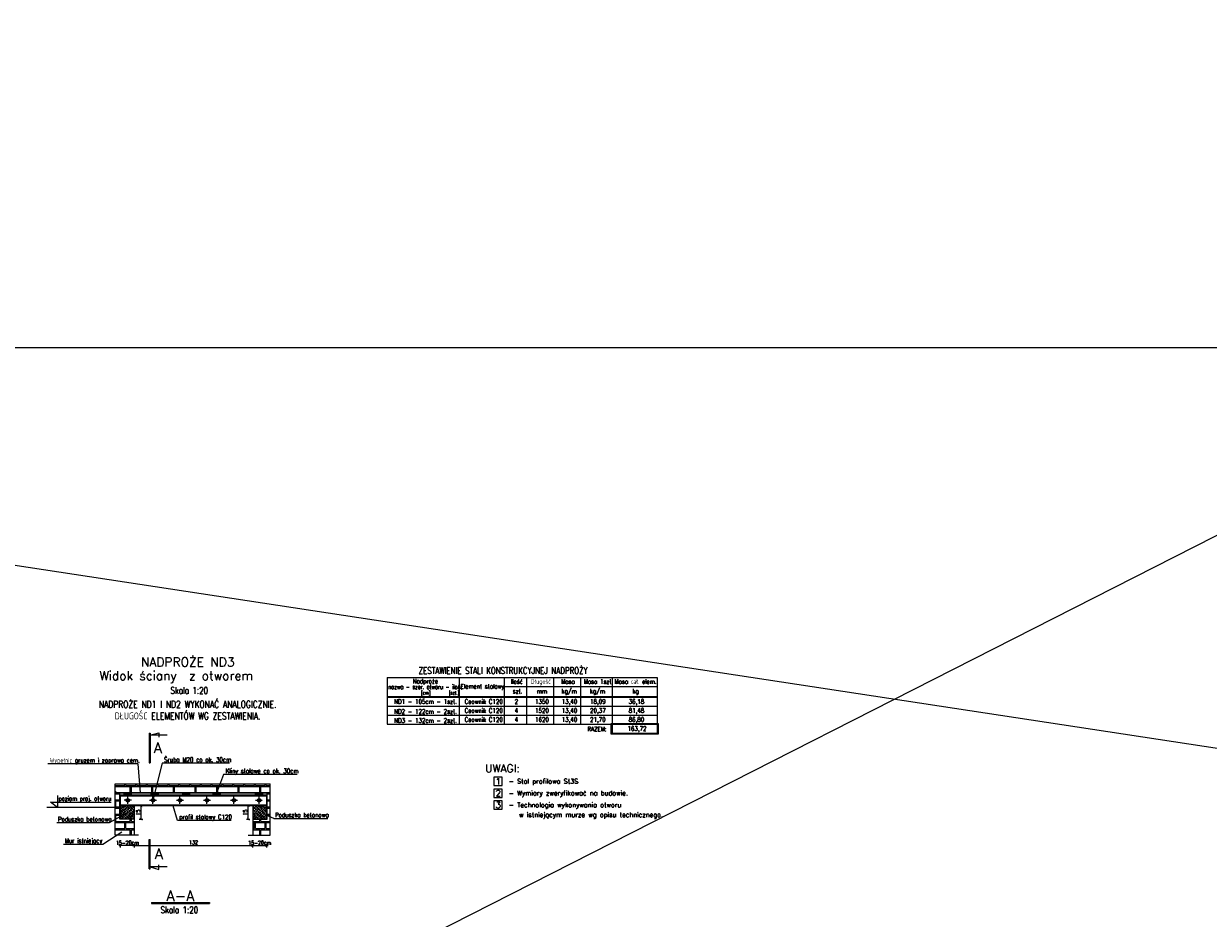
# Model space of a CAD drawing. Header units: millimetres. Extents: x -13852 to 21557, y -10038 to 8820.
# Tile 33 of 42: x 8727 to 10043, y 2389 to 3382. Entities that reach past the tile are written whole.
import ezdxf
from ezdxf.enums import TextEntityAlignment as Align
from ezdxf.lldxf.tags import DXFTag

# ---------------------------------------------------------------- set-up
doc = ezdxf.new("R2010")
doc.units = ezdxf.units.MM
doc.linetypes.add('CENTER', pattern=[50.8, 31.75, -6.35, 6.35, -6.35])
for name, color, linetype in [('1', 2, 'Continuous'), ('2', 6, 'DASH'), ('3', 4, 'Continuous'), ('4', 1, 'CENTER'), ('5', 251, 'Continuous'), ('9', 9, 'Continuous'), ('DIM', 243, 'Continuous')]:
    doc.layers.add(name, color=color, linetype=linetype)
doc.styles.add('txt3', font='simplex.shx', dxfattribs={"width": 0.8, "height": 30})
doc.styles.add('TXT5', font='COMPLEX.shx', dxfattribs={"height": 25})
doc.styles.add('ZELB-20', font='romans.shx', dxfattribs={"width": 0.79, "height": 4.4})
tags = doc.linetypes.add('DASH', pattern=[15, 10, -5]).pattern_tags.tags
tags[6:7] = [DXFTag(74, 4), DXFTag(75, 0), DXFTag(340, '0'), DXFTag(46, 0.0), DXFTag(50, 0.0), DXFTag(44, 0.0), DXFTag(45, 0.0)]
tags[4:5] = [DXFTag(74, 4), DXFTag(75, 0), DXFTag(340, '0'), DXFTag(46, 0.0), DXFTag(50, 0.0), DXFTag(44, 0.0), DXFTag(45, 0.0)]
doc.dimstyles.new('ZELB-20', dxfattribs={"dimscale": 5, "dimtxt": 100, "dimasz": 0.2, "dimexe": 1.25, "dimexo": 0.625, "dimgap": 0.2, "dimtad": 1, "dimdec": 1, "dimrnd": 1, "dimdsep": 46, "dimtxsty": 'ZELB-20', "dimblk": 'T1', "dimcen": 10, "dimse1": 1, "dimse2": 1, "dimclrd": 243, "dimclre": 242, "dimclrt": 52, "dimadec": 0, "dimazin": 0, "dimtfac": 0.3333, "dimtdec": 1, "dimtix": 1, "dimtmove": 2, "dimatfit": 3, "dimldrblk": 'NONE', "dimfxl": 0, "dimtvp": 0.8333, "dimtolj": 1, "dimtzin": 12, "dimarcsym": 0})

# ---------------------------------------------------------------- blocks, each defined once
blk = doc.blocks.new('T1')
at = {"color": 243}
blk.add_line((0, -2), (0, 2), dxfattribs=at)
at = {"color": 243, "const_width": 0.5}
blk.add_lwpolyline([(-1.5, -1.4), (1.5, 1.4)], dxfattribs=at)
blk = doc.blocks.new('*D99')
at = {"layer": 'Defpoints', "color": 0, "ltscale": 0.6, "transparency": 16777216}
for p in [(8849.5, 2513.9), (8857.2, 2513.9), (8849.5, 2498.9)]:
    blk.add_point(p, dxfattribs=at)
at = {"layer": 'DIM', "color": 243, "lineweight": -2, "ltscale": 0.6, "transparency": 16777216}
blk.add_line((8857.2, 2499.9), (8857.2, 2512.9), dxfattribs=at)
for p, rotation in [((8857.2, 2513.9), 90), ((8857.2, 2498.9), 270)]:
    blk.add_blockref('T1', p, dxfattribs=dict(at, rotation=rotation))
at = {"layer": 'DIM', "color": 52, "ltscale": 0.6, "transparency": 16777216, "insert": (8854, 2506.4), "char_height": 4.4, "attachment_point": 5, "rotation": 90, "style": 'ZELB-20'}
blk.add_mtext('\\A1;15', dxfattribs=at)
blk = doc.blocks.new('_NONE')
at = {"color": 0, "linetype": 'ByBlock'}
blk.add_circle((0, 0), 0.25, dxfattribs=at)
blk = doc.blocks.new('*D100')
at = {"layer": 'Defpoints', "color": 0, "ltscale": 0.6, "transparency": 16777216}
for p in [(8834.5, 2498.9), (8849.5, 2498.9), (8834.5, 2469.6)]:
    blk.add_point(p, dxfattribs=at)
at = {"layer": 'DIM', "color": 243, "lineweight": -2, "ltscale": 0.6, "transparency": 16777216}
for p, q in [((8833.5, 2469.6), (8832.5, 2469.6)), ((8849.5, 2469.6), (8834.5, 2469.6)), ((8850.5, 2469.6), (8851.5, 2469.6))]:
    blk.add_line(p, q, dxfattribs=at)
blk.add_blockref('T1', (8834.5, 2469.6), dxfattribs=at)
at = {"layer": 'DIM', "color": 243, "lineweight": -2, "ltscale": 0.6, "transparency": 16777216, "rotation": 180}
blk.add_blockref('T1', (8849.5, 2469.6), dxfattribs=at)
at = {"layer": 'DIM', "color": 52, "ltscale": 0.6, "transparency": 16777216, "insert": (8842, 2472.8), "char_height": 4.4, "attachment_point": 5, "style": 'ZELB-20'}
blk.add_mtext('\\A1;15-20cm', dxfattribs=at)
blk = doc.blocks.new('*D101')
at = {"layer": 'Defpoints', "color": 0, "ltscale": 0.6, "transparency": 16777216}
for p in [(8976.3, 2513.9), (8981.5, 2513.9), (8981.5, 2498.9)]:
    blk.add_point(p, dxfattribs=at)
at = {"layer": 'DIM', "color": 243, "lineweight": -2, "ltscale": 0.6, "transparency": 16777216}
blk.add_line((8976.3, 2499.9), (8976.3, 2512.9), dxfattribs=at)
for p, rotation in [((8976.3, 2513.9), 90), ((8976.3, 2498.9), 270)]:
    blk.add_blockref('T1', p, dxfattribs=dict(at, rotation=rotation))
at = {"layer": 'DIM', "color": 52, "ltscale": 0.6, "transparency": 16777216, "insert": (8973.1, 2506.4), "char_height": 4.4, "attachment_point": 5, "rotation": 90, "style": 'ZELB-20'}
blk.add_mtext('\\A1;15', dxfattribs=at)
blk = doc.blocks.new('*D102')
at = {"layer": 'Defpoints', "color": 0, "ltscale": 0.6, "transparency": 16777216}
for p in [(8981.5, 2498.9), (8996.5, 2498.9), (8996.5, 2469.6)]:
    blk.add_point(p, dxfattribs=at)
at = {"layer": 'DIM', "color": 243, "lineweight": -2, "ltscale": 0.6, "transparency": 16777216}
for p, q in [((8980.5, 2469.6), (8979.5, 2469.6)), ((8981.5, 2469.6), (8996.5, 2469.6)), ((8997.5, 2469.6), (8998.5, 2469.6))]:
    blk.add_line(p, q, dxfattribs=at)
blk.add_blockref('T1', (8981.5, 2469.6), dxfattribs=at)
at = {"layer": 'DIM', "color": 243, "lineweight": -2, "ltscale": 0.6, "transparency": 16777216, "rotation": 180}
blk.add_blockref('T1', (8996.5, 2469.6), dxfattribs=at)
at = {"layer": 'DIM', "color": 52, "ltscale": 0.6, "transparency": 16777216, "insert": (8989, 2472.8), "char_height": 4.4, "attachment_point": 5, "style": 'ZELB-20'}
blk.add_mtext('\\A1;15-20cm', dxfattribs=at)
blk = doc.blocks.new('*D96')
at = {"layer": 'Defpoints', "color": 0, "ltscale": 0.6, "transparency": 16777216}
for p in [(8849.5, 2497.5), (8981.5, 2497.5), (8981.5, 2469.6)]:
    blk.add_point(p, dxfattribs=at)
at = {"layer": 'DIM', "color": 243, "lineweight": -2, "ltscale": 0.6, "transparency": 16777216}
blk.add_line((8850.5, 2469.6), (8980.5, 2469.6), dxfattribs=at)
at = {"layer": 'DIM', "color": 243, "lineweight": -2, "ltscale": 0.6, "transparency": 16777216, "rotation": 180}
blk.add_blockref('T1', (8849.5, 2469.6), dxfattribs=at)
at = {"layer": 'DIM', "color": 243, "lineweight": -2, "ltscale": 0.6, "transparency": 16777216}
blk.add_blockref('T1', (8981.5, 2469.6), dxfattribs=at)
at = {"layer": 'DIM', "color": 52, "ltscale": 0.6, "transparency": 16777216, "insert": (8915.5, 2473.2), "char_height": 4.4, "attachment_point": 5, "style": 'ZELB-20'}
blk.add_mtext('\\A1;132', dxfattribs=at)
blk = doc.blocks.new('przek_P3')
at = {"layer": '1', "linetype": 'Continuous'}
for p, q in [((-5.1, 9.6), (-5.1, -130.8)), ((-5.1, 9.6), (-0.1, 9.6)), ((-0.1, 9.6), (-0.1, -130.8)), ((0, 0), (41.7, 12.3)), ((80.9, 0), (0, 0)), ((41.7, 12.3), (41.7, -9.2)), ((-5.1, -130.8), (-0.1, -130.8))]:
    blk.add_line(p, q, dxfattribs=at)
at = {"layer": '1', "style": 'TXT5'}
blk.add_attdef('NR', (17.7, -101.6), '', height=50, dxfattribs=at)
blk = doc.blocks.new('przek_P4')
at = {"layer": '1', "linetype": 'Continuous'}
for p, q in [((-5.1, -9.6), (-5.1, 130.8)), ((-5.1, 130.8), (-0.1, 130.8)), ((-0.1, -9.6), (-0.1, 130.8)), ((80.9, 0), (0, 0)), ((0, 0), (41.7, -12.3)), ((41.7, -12.3), (41.7, 9.2)), ((-5.1, -9.6), (-0.1, -9.6))]:
    blk.add_line(p, q, dxfattribs=at)
at = {"layer": '1', "style": 'TXT5'}
blk.add_attdef('NR', (22.1, 36.6), '', height=50, dxfattribs=at)
blk = doc.blocks.new('przek_PP')
at = {"layer": '1', "linetype": 'Continuous'}
for p, q in [((-137.9, 5), (137.9, 5)), ((-137.9, 5), (-137.9, 0)), ((-137.9, 0), (137.9, 0)), ((137.9, 5), (137.9, 0))]:
    blk.add_line(p, q, dxfattribs=at)
at = {"layer": '1', "linetype": 'Continuous', "style": 'TXT5'}
blk.add_attdef('PRZEKROJ', text='', height=50, dxfattribs=at).set_placement((-0.2, 12), align=Align.CENTER)
blk = doc.blocks.new('poz')
at = {"layer": '5', "linetype": 'Continuous'}
blk.add_lwpolyline([(0, 81.7), (0, 0), (-47.6, 35), (166.5, 35)], dxfattribs=at)
at = {"layer": '5', "color": 4, "linetype": 'Continuous', "style": 'txt3', "width": 0.75}
blk.add_attdef('POZ', (-29.7, 46), '', height=30, dxfattribs=at)

msp = doc.modelspace()

# ---------------------------------------------------------------- hatches: boundary and pattern name
at = {"layer": '5'}
h = msp.add_hatch(dxfattribs=at)
h.set_pattern_fill('AR-BRELM', color=256, scale=3, style=0)
h.set_pattern_definition([(0, (-11865.569, 23635.142), (0, 16.002), [22.875, -1.125]), (0, (-11865.569, 23641.892), (0, 16.002), [22.875, -1.125]), (0, (-11859.569, 23643.143), (0, 16.002), [10.875, -1.125]), (0, (-11859.569, 23649.893), (0, 16.002), [10.875, -1.125]), (90, (-11865.57, 23635.142), (-24, 1e-15), [6.75, -9.252]), (90, (-11866.694, 23635.142), (-24, 1e-15), [6.75, -9.252]), (90, (-11859.569, 23643.143), (-12, 7e-16), [6.75, -9.252]), (90, (-11860.694, 23643.143), (-12, 7e-16), [6.75, -9.252])])
h.paths.add_polyline_path([(8997.497, 2498.936), (8981.497, 2498.936), (8981.497, 2481.056), (9000.712, 2481.056), (9000.712, 2538.321), (8828.53, 2538.321), (8828.53, 2481.056), (8849.497, 2481.056), (8849.163, 2498.936), (8833.497, 2498.936), (8833.497, 2527.936), (8997.497, 2527.936)])
h = msp.add_hatch(dxfattribs=at)
h.set_pattern_fill('AR-BRELM', color=256, scale=3, style=0)
h.set_pattern_definition([(0, (-12386.827, 23635.142), (0, 16.002), [22.875, -1.125]), (0, (-12386.827, 23641.892), (0, 16.002), [22.875, -1.125]), (0, (-12380.827, 23643.143), (0, 16.002), [10.875, -1.125]), (0, (-12380.827, 23649.893), (0, 16.002), [10.875, -1.125]), (90, (-12386.827, 23635.142), (-24, 1e-15), [6.75, -9.252]), (90, (-12387.952, 23635.142), (-24, 1e-15), [6.75, -9.252]), (90, (-12380.827, 23643.143), (-12, 7e-16), [6.75, -9.252]), (90, (-12381.952, 23643.143), (-12, 7e-16), [6.75, -9.252])])
h.paths.add_polyline_path([(8836.646, 2498.936), (8834.497, 2498.936), (8833.497, 2498.936), (8833.497, 2529.936), (8828.53, 2529.936), (8828.53, 2489.781)])
at = {"layer": '9', "ltscale": 0.6}
h = msp.add_hatch(dxfattribs=at)
h.set_pattern_fill('ANSI38', color=256, scale=11, style=0)
h.set_pattern_definition([(45, (11575.0957, 7923.919), (-0.97227182, 0.97227182), []), (135, (11575.0957, 7923.919), (-2.91681547, 0.97227182), [3.4375, -2.0625])])
h.paths.add_polyline_path([(8838.546, 2527.936), (8846.546, 2527.936), (8846.546, 2525.936), (8838.546, 2525.936)])
h = msp.add_hatch(dxfattribs=at)
h.set_pattern_fill('ANSI38', color=256, scale=11, style=0)
h.set_pattern_definition([(45, (11605.0957, 7923.919), (-0.97227182, 0.97227182), []), (135, (11605.0957, 7923.919), (-2.91681547, 0.97227182), [3.4375, -2.0625])])
h.paths.add_polyline_path([(8868.546, 2527.936), (8876.546, 2527.936), (8876.546, 2525.936), (8868.546, 2525.936)])
h = msp.add_hatch(dxfattribs=at)
h.set_pattern_fill('ANSI38', color=256, scale=11, style=0)
h.set_pattern_definition([(45, (11640.0957, 7923.919), (-0.97227182, 0.97227182), []), (135, (11640.0957, 7923.919), (-2.91681547, 0.97227182), [3.4375, -2.0625])])
h.paths.add_polyline_path([(8903.546, 2527.936), (8911.546, 2527.936), (8911.546, 2525.936), (8903.546, 2525.936)])
h = msp.add_hatch(dxfattribs=at)
h.set_pattern_fill('ANSI38', color=256, scale=11, style=0)
h.set_pattern_definition([(45, (11674.0957, 7923.919), (-0.97227182, 0.97227182), []), (135, (11674.0957, 7923.919), (-2.91681547, 0.97227182), [3.4375, -2.0625])])
h.paths.add_polyline_path([(8937.546, 2527.936), (8945.546, 2527.936), (8945.546, 2525.936), (8937.546, 2525.936)])
h = msp.add_hatch(dxfattribs=at)
h.set_pattern_fill('ANSI38', color=256, scale=11, style=0)
h.set_pattern_definition([(45, (11721.0957, 7923.919), (-0.97227182, 0.97227182), []), (135, (11721.0957, 7923.919), (-2.91681547, 0.97227182), [3.4375, -2.0625])])
h.paths.add_polyline_path([(8984.546, 2527.936), (8992.546, 2527.936), (8992.546, 2525.936), (8984.546, 2525.936)])
h = msp.add_hatch(dxfattribs=at)
h.set_pattern_fill('ANSI33', color=256, scale=11, style=0)
h.set_pattern_definition([(45, (11367.1445, 7927.919), (-1.9445436, 1.9445436), []), (45, (11369.089, 7927.919), (-1.9445436, 1.9445436), [1.375, -0.6875])])
h.paths.add_polyline_path([(8849.497, 2513.936), (8834.497, 2513.936), (8834.497, 2498.936), (8849.497, 2498.936)])
h = msp.add_hatch(dxfattribs=at)
h.set_pattern_fill('ANSI33', color=256, scale=11, style=0)
h.set_pattern_definition([(135, (6483.8503, 7927.919), (1.9445436, 1.9445436), []), (135, (6481.9057, 7927.919), (1.9445436, 1.9445436), [1.375, -0.6875])])
h.paths.add_polyline_path([(8981.497, 2513.936), (8996.497, 2513.936), (8996.497, 2498.936), (8981.497, 2498.936)])

# ---------------------------------------------------------------- linework, layer by layer
at = {"layer": '1', "ltscale": 0.6}
for p, q in [((8849.497, 2513.936), (8849.497, 2481.056)), ((8981.497, 2513.936), (8981.497, 2481.056)), ((8981.497, 2513.936), (8981.497, 2481.056))]:
    msp.add_line(p, q, dxfattribs=at)
msp.add_lwpolyline([(8834.497, 2525.936), (8996.497, 2525.936), (8996.497, 2513.936), (8834.497, 2513.936)], close=True, dxfattribs=at)
for points in [[(8834.497, 2525.036), (8996.497, 2525.036)], [(8834.497, 2514.836), (8996.497, 2514.836)]]:
    msp.add_lwpolyline(points, dxfattribs=at)
at = {"layer": '2', "ltscale": 0.6}
for p, q in [((8828.53, 2481.056), (8828.53, 2538.321)), ((8828.53, 2538.321), (9000.712, 2538.321)), ((9000.712, 2481.056), (9000.712, 2538.321)), ((8854.561, 2481.056), (8828.53, 2481.056)), ((8976.186, 2481.056), (9000.712, 2481.056))]:
    msp.add_line(p, q, dxfattribs=at)
at = {"layer": '3', "ltscale": 0.6}
for centre, radius in [((8842.497, 2519.936), 2), ((8842.497, 2519.936), 1), ((8870.497, 2519.936), 2), ((8870.497, 2519.936), 1), ((8900.497, 2519.936), 2), ((8900.497, 2519.936), 1), ((8930.497, 2519.936), 2), ((8930.497, 2519.936), 1), ((8960.497, 2519.936), 2), ((8960.497, 2519.936), 1), ((8988.497, 2519.936), 2), ((8988.497, 2519.936), 1)]:
    msp.add_circle(centre, radius, dxfattribs=at)
at = {"layer": '4', "ltscale": 0.04}
for p, q in [((8846.497, 2519.936), (8838.497, 2519.936)), ((8842.497, 2515.936), (8842.497, 2523.936)), ((8866.497, 2519.936), (8874.497, 2519.936)), ((8870.497, 2515.936), (8870.497, 2523.936)), ((8896.497, 2519.936), (8904.497, 2519.936)), ((8900.497, 2515.936), (8900.497, 2523.936)), ((8926.497, 2519.936), (8934.497, 2519.936)), ((8930.497, 2515.936), (8930.497, 2523.936)), ((8956.497, 2519.936), (8964.497, 2519.936)), ((8960.497, 2515.936), (8960.497, 2523.936)), ((8984.497, 2519.936), (8992.497, 2519.936)), ((8988.497, 2515.936), (8988.497, 2523.936))]:
    msp.add_line(p, q, dxfattribs=at)
at = {"layer": '5', "lineweight": 25, "ltscale": 0.6}
for p, q in [((8853.839, 2560.553), (8753.571, 2560.553)), ((8853.822, 2560.553), (8856.135, 2528.403)), ((8880.613, 2561.262), (8870.497, 2519.936)), ((8955.514, 2561.262), (8880.613, 2561.262)), ((8949.04, 2548.753), (8940.975, 2527.936)), ((9030.584, 2548.753), (8949.04, 2548.753)), ((8822.173, 2495.135), (8844.088, 2507.328)), ((8897.57, 2497.659), (8892.865, 2513.936)), ((9004.795, 2499.872), (8995.428, 2503.973)), ((8763.602, 2495.135), (8822.173, 2495.135)), ((8957.559, 2497.659), (8897.57, 2497.659)), ((9004.795, 2499.872), (9064.773, 2499.872)), ((8814.913, 2471.238), (8835.749, 2484.895)), ((8771.085, 2471.238), (8814.913, 2471.238))]:
    msp.add_line(p, q, dxfattribs=at)
at = {"layer": '5', "ltscale": 0.6}
for p, q in [((8791.698, 2517.685), (8824.111, 2517.685)), ((8835.074, 2511.936), (8752.589, 2511.936))]:
    msp.add_line(p, q, dxfattribs=at)
at = {"layer": '5'}
for points in [[(9249.391, 2536.287), (9258.578, 2536.287), (9258.578, 2545.474), (9249.391, 2545.474)], [(9249.391, 2523.161), (9258.578, 2523.161), (9258.578, 2532.348), (9249.391, 2532.348)], [(9249.391, 2510.035), (9258.578, 2510.035), (9258.578, 2519.222), (9249.391, 2519.222)]]:
    msp.add_lwpolyline(points, close=True, dxfattribs=at)
at = {"layer": '9', "ltscale": 0.6}
for p, q in [((8997.497, 2527.936), (8833.497, 2527.936)), ((8833.497, 2498.936), (8833.497, 2527.936)), ((8838.546, 2525.936), (8838.546, 2527.936)), ((8846.546, 2525.936), (8846.546, 2527.936)), ((8868.546, 2525.936), (8868.546, 2527.936)), ((8876.546, 2525.936), (8876.546, 2527.936)), ((8903.546, 2525.936), (8903.546, 2527.936)), ((8911.546, 2525.936), (8911.546, 2527.936)), ((8937.546, 2525.936), (8937.546, 2527.936)), ((8945.546, 2525.936), (8945.546, 2527.936)), ((8984.546, 2525.936), (8984.546, 2527.936)), ((8992.546, 2525.936), (8992.546, 2527.936)), ((8997.497, 2498.936), (8997.497, 2527.936)), ((8834.497, 2513.936), (8834.497, 2498.936)), ((8996.497, 2513.936), (8996.497, 2498.936)), ((8834.497, 2498.936), (8833.497, 2498.936)), ((8849.497, 2498.936), (8834.497, 2498.936)), ((8981.497, 2498.936), (8996.497, 2498.936)), ((8996.497, 2498.936), (8997.497, 2498.936))]:
    msp.add_line(p, q, dxfattribs=at)
at = {"layer": 'DIM'}
for p, q in [((7132.203, 1331.666), (18232.913, 6966.285)), ((7132.203, 3022.641), (18232.913, 1331.666)), ((9130.767, 2656.335), (9130.767, 2604.335)), ((9210.767, 2656.335), (9210.767, 2604.335)), ((9260.767, 2656.335), (9260.767, 2604.335)), ((9285.767, 2656.335), (9285.767, 2604.335)), ((9315.767, 2656.335), (9315.767, 2604.335)), ((9345.767, 2656.335), (9345.767, 2604.335)), ((9430.767, 2656.335), (9430.767, 2605.335)), ((9430.767, 2604.335), (9430.767, 2594.36))]:
    msp.add_line(p, q, dxfattribs=at)
for points in [[(7132.203, 3022.641), (18232.913, 3022.641), (18232.913, 1331.666), (7132.203, 1331.666)], [(9379.767, 2605.335), (9431.767, 2605.335), (9431.767, 2593.335), (9379.767, 2593.335)]]:
    msp.add_lwpolyline(points, close=True, dxfattribs=at)
for points in [[(9130.767, 2656.335), (9430.767, 2656.335)], [(9260.767, 2646.335), (9430.767, 2646.335)], [(9380.767, 2656.335), (9380.767, 2605.335)], [(9130.767, 2635.335), (9430.767, 2635.335)], [(9130.767, 2634.335), (9430.767, 2634.335)], [(9130.767, 2624.335), (9430.767, 2624.335)], [(9130.767, 2614.335), (9430.767, 2614.335)], [(9130.767, 2604.335), (9379.767, 2604.335)], [(9380.767, 2604.335), (9430.767, 2604.335)], [(9380.767, 2604.335), (9380.767, 2594.335), (9430.767, 2594.335)]]:
    msp.add_lwpolyline(points, dxfattribs=at)

# ---------------------------------------------------------------- block references
at = {"layer": '1', "ltscale": 0.6}
ref = msp.add_blockref('przek_P3', (8867.281, 2592.095), dxfattribs=dict(at, xscale=0.2333333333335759, yscale=0.2333333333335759, zscale=0.2333333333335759))
ref.add_attrib('NR', 'A', (8871.41, 2572.429), dxfattribs={"height": 11.667, "style": 'TXT5'})
at = {"layer": '1', "ltscale": 0.6, "xscale": 0.2333333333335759, "yscale": 0.2333333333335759, "zscale": 0.2333333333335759}
for name, p, values in [('przek_P4', (8867.281, 2446.056), {'NR': 'A'}), ('przek_PP', (8901.055, 2405.164), {'PRZEKROJ': 'A-A'})]:
    msp.add_blockref(name, p, dxfattribs=at).add_auto_attribs(values)
at = {"layer": '5', "ltscale": 0.6, "xscale": 0.1633333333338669, "yscale": 0.1633333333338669, "zscale": 0.1633333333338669}
msp.add_blockref('poz', (8764.507, 2511.968), dxfattribs=at).add_auto_attribs({'POZ': '  poziom proj. otworu'})

# ---------------------------------------------------------------- texts
at = {"layer": '1', "ltscale": 0.6, "style": 'TXT5'}
for s, p in [('NADPROŻE ND3', (8857.018, 2668.539)), ('Widok ściany  z otworem', (8811.098, 2653.41))]:
    msp.add_text(s, height=10, dxfattribs=at).set_placement(p)
at = {"layer": '1', "style": 'TXT5'}
msp.add_text('UWAGI:', height=8.75, dxfattribs=at).set_placement((9239.491, 2551.024))
at = {"layer": '1', "linetype": 'Continuous', "style": 'TXT5'}
for tag, p in [('1', (9254.166, 2537.541)), ('2', (9254.166, 2524.415)), ('3', (9254.166, 2511.289))]:
    msp.add_attdef(tag, text='1', height=6.825, dxfattribs=at).set_placement(p, align=Align.CENTER)
at = {"layer": '3', "lineweight": 25, "style": 'txt3'}
for s, height, width, p in [('ZESTAWIENIE STALI KONSTRUKCYJNEJ NADPROŻY', 7.68, 0.75, (9165.735, 2660.214)), ('Skala 1:20', 7.68, 0.75, (8890.006, 2638.051)), ('nazwa - szer. otworu - ilość', 5.12, 0.65, (9131.973, 2643.431)), ('Nadproże', 5.12, 0.75, (9159.153, 2649.7)), ('Element stalowy', 5.12, 0.75, (9212.36, 2643.926)), ('Ilość', 5.12, 0.75, (9268.08, 2649.259)), ('Długość', 5.12, 0.75, (9290.433, 2649.259)), ('Masa', 5.12, 0.75, (9324.028, 2649.259)), ('Masa 1szt.', 5.12, 0.75, (9349.145, 2649.259)), ('Masa cał. elem.', 5.12, 0.75, (9383.322, 2649.259)), ('[cm] ', 4, 0.65, (9168.358, 2637.295)), ('[szt.]', 4, 0.65, (9199.309, 2637.295)), ('szt.', 5.12, 0.75, (9270.251, 2638.61)), ('mm', 5.12, 0.75, (9297.019, 2638.61)), ('kg/m', 5.12, 0.75, (9324.6, 2638.61)), ('kg/m', 5.12, 0.75, (9356.084, 2638.61)), ('kg', 5.12, 0.75, (9403.396, 2638.61)), ('ND1 - 105cm - 1szt.', 5.12, 0.75, (9138.516, 2627.044)), ('ND2 - 122cm - 2szt.', 5.12, 0.75, (9138.516, 2616.031)), ('Ceownik C120', 5.12, 0.75, (9216.805, 2627.044)), ('Ceownik C120', 5.12, 0.75, (9216.805, 2617.044)), ('4', 5.12, 0.75, (9272.483, 2617.044)), ('2', 5.12, 0.75, (9272.483, 2627.044)), ('1350', 5.12, 0.75, (9295.101, 2627.044)), ('1520', 5.12, 0.75, (9295.101, 2617.044)), ('13,40', 5.12, 0.75, (9324.765, 2627.044)), ('13,40', 5.12, 0.75, (9324.765, 2617.044)), ('20,37', 5.12, 0.75, (9356.25, 2617.044)), ('18,09', 5.12, 0.75, (9356.25, 2627.044)), ('36,18', 5.12, 0.75, (9399.143, 2627.044)), ('81,48', 5.12, 0.75, (9399.143, 2617.044)), ('ND3 - 132cm - 2szt.', 5.12, 0.75, (9138.516, 2606.031)), ('Ceownik C120', 5.12, 0.75, (9216.805, 2607.044)), ('4', 5.12, 0.75, (9272.483, 2607.044)), ('1620', 5.12, 0.75, (9295.101, 2607.044)), ('13,40', 5.12, 0.75, (9324.765, 2607.044)), ('21,70', 5.12, 0.75, (9356.25, 2607.044)), ('86,80', 5.12, 0.75, (9399.143, 2607.044)), ('RAZEM:', 5.12, 0.75, (9353.216, 2596.57)), ('163,72', 5.12, 0.75, (9397.83, 2597.044)), ('Wypełnic gruzem i zaprawą cem.', 5.12, 0.75, (8755.722, 2561.75)), ('Śruba M20 co ok. 30cm', 5.12, 0.75, (8882.764, 2562.459)), ('Kliny stalowe co ok. 30cm', 5.12, 0.75, (8951.191, 2549.95)), ('Poduszka betonowa', 5.12, 0.75, (8764.831, 2496.332)), ('profil stalowy C120', 5.12, 0.75, (8899.721, 2498.855)), ('Poduszka betonowa', 5.12, 0.75, (9006.12, 2501.069)), ('Mur istniejący', 5.12, 0.75, (8772.41, 2472.435)), ('Skala 1:20', 7.68, 0.75, (8879.013, 2394.436))]:
    msp.add_text(s, height=height, dxfattribs=dict(at, width=width)).set_placement(p)
at = {"layer": '3', "insert": (8795.732, 2630.274), "char_height": 7.68, "width": 226.52403, "attachment_point": 1, "style": 'txt3'}
msp.add_mtext('\\pxqc;NADPROŻE ND1 I ND2 WYKONAĆ ANALOGICZNIE. DŁUGOŚC ELEMENTÓW WG ZESTAWIENIA.', dxfattribs=at)
at = {"layer": '5', "style": 'TXT5'}
for s, p in [('- Stal profilowa St3S', (9265.767, 2538.422)), ('- Wymiary zweryfikować na budowie.', (9265.767, 2525.296)), ('- Technologia wykonywania otworu ', (9265.767, 2512.17)), ('w istniejącym murze wg opisu technicznego.', (9277.299, 2501.223))]:
    msp.add_text(s, height=5.25, dxfattribs=at).set_placement(p)

# ---------------------------------------------------------------- dimensions: what is measured, and where the dimension line sits
at = {"layer": 'DIM', "ltscale": 0.6}
for base, p1, p2, picture, middle in [((8857.183, 2513.936), (8849.497, 2498.936), (8849.497, 2513.936), '*D99', (8853.983, 2506.436)), ((8976.276, 2513.936), (8981.497, 2498.936), (8981.497, 2513.936), '*D101', (8973.076, 2506.436))]:
    dim = msp.add_linear_dim(base=base, p1=p1, p2=p2, angle=90, dimstyle='ZELB-20', dxfattribs=at)
    dim.commit()
    dim.dimension.update_dxf_attribs({"geometry": picture, "text_midpoint": middle})
dim = msp.add_linear_dim(base=(8834.497, 2469.575), p1=(8849.497, 2498.936), p2=(8834.497, 2498.936), text='15-20cm', dimstyle='ZELB-20', dxfattribs=at)
dim.commit()
dim.dimension.update_dxf_attribs({"geometry": '*D100', "text_midpoint": (8841.997, 2472.775)})
dim = msp.add_linear_dim(base=(8981.497, 2469.575), p1=(8849.497, 2497.496), p2=(8981.497, 2497.496), dimstyle='ZELB-20', override={"dimtad": 0}, dxfattribs=at)
dim.commit()
dim.dimension.update_dxf_attribs({"geometry": '*D96', "text_midpoint": (8915.497, 2473.242)})
dim = msp.add_linear_dim(base=(8996.497, 2469.575), p1=(8981.497, 2498.936), p2=(8996.497, 2498.936), angle=180, text='15-20cm', dimstyle='ZELB-20', dxfattribs=at)
dim.commit()
dim.dimension.update_dxf_attribs({"geometry": '*D102', "text_midpoint": (8988.997, 2472.775)})

doc.saveas('drawing.dxf')
